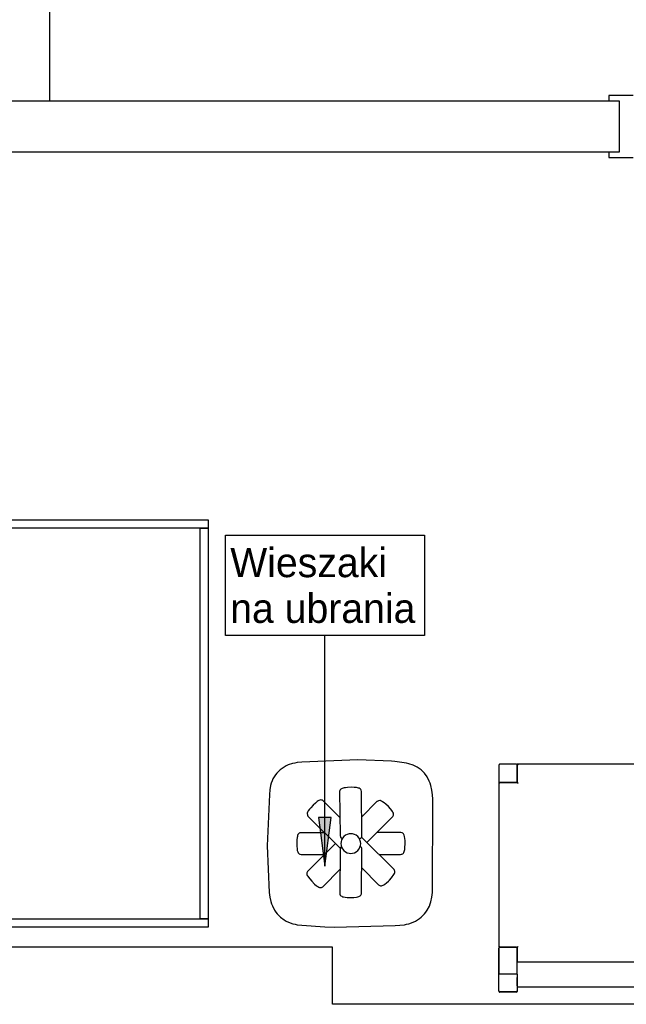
# Model space of a CAD drawing. Header units: centimetres. Extents: x -1062 to 5388, y 1642 to 2943.
# Tile 69 of 90: x 4609 to 4758, y 2124 to 2366. Entities that reach past the tile are written whole.
import ezdxf

# ---------------------------------------------------------------- set-up
doc = ezdxf.new("R2010")
doc.units = ezdxf.units.CM
for name, color, linetype in [('M-XREF', 252, 'Continuous'), ('XREF$0$Drzwi-2', 8, 'Continuous'), ('XREF$0$Elementy szczegółów', 8, 'Continuous'), ('XREF$0$Meble', 8, 'Continuous'), ('XREF$0$Notatki tekstowe', 8, 'Continuous'), ('XREF$0$Notatki tekstowe-1', 8, 'Continuous'), ('XREF$0$Zabudowa', 8, 'Continuous'), ('XREF$0$Zabudowa-1', 8, 'Continuous'), ('XREF$0$Ściany-2', 8, 'Continuous')]:
    doc.layers.add(name, color=color, linetype=linetype)
doc.styles.add('XREF$0$Arial', font='txt', dxfattribs={"height": 7.2})

# ---------------------------------------------------------------- blocks, each defined once
blk = doc.blocks.new('XREF$0$Bimroom_Collection_Dining_Chair_2022 - Dining Chair-V7-Aranżacja_01')
at = {"layer": 'XREF$0$Meble'}
for p, q in [((-22.5, 23.7), (-22.5, 27.71)), ((-22.3, 28), (-18.2, 28)), ((-22.3, 27.91), (-18.2, 27.91)), ((-18, 27.71), (-18, 27.8)), ((-18, 27.71), (-18, 23.7)), ((18, 26.67), (-18, 26.67)), ((18, 27.8), (18, 27.71)), ((18, 27.8), (18, 27.71)), ((18, 23.7), (18, 27.71)), ((18.2, 28), (22.3, 28)), ((18.2, 27.91), (22.3, 27.91)), ((22.5, 27.71), (22.5, 27.8)), ((22.5, 27.71), (22.5, 23.7)), ((-18, 24.42), (-18, 26.5)), ((18, 26.5), (18, 24.42)), ((-22.5, 23.7), (-22.5, 17.2)), ((-18.2, 23.5), (-22.3, 23.5)), ((-18, 20.68), (-18, 23.7)), ((-18, 17.2), (-18, 23.7)), ((18, 23.7), (18, 20.68)), ((18, 23.7), (18, 17.2)), ((22.3, 23.5), (18.2, 23.5)), ((22.5, 17.2), (22.5, 23.7)), ((22.5, 23.7), (22.5, 17.2)), ((22.5, 21.3), (22.5, 23.7)), ((-18, 20.68), (-18, 20.67)), ((-18, 20.68), (-18, 17)), ((-18, 20.67), (18, 20.67)), ((18, 20.67), (18, 20.68)), ((18, 17), (18, 20.68)), ((-18, 17), (-22.5, 17)), ((-22.5, 17), (-22.5, -23.5)), ((-22.3, 17), (-18.2, 17)), ((22.5, 17), (18, 17)), ((18.2, 17), (22.3, 17)), ((22.5, -23.5), (22.5, 17)), ((-22.5, -23.5), (-18, -23.5)), ((-22.5, -23.7), (-22.5, -27.8)), ((-18.2, -23.5), (-22.3, -23.5)), ((-18, -23.5), (-18, -28)), ((-18, -27.8), (-18, -23.7)), ((18, -28), (18, -23.5)), ((18, -23.5), (22.5, -23.5)), ((18, -23.7), (18, -27.8)), ((22.3, -23.5), (18.2, -23.5)), ((22.5, -27.8), (22.5, -23.7)), ((-22.3, -28), (-18.2, -28)), ((-18, -28), (18, -28)), ((18.2, -28), (22.3, -28))]:
    blk.add_line(p, q, dxfattribs=at)
for centre, start, end in [((-22.3, 27.8), 90, 110.1027), ((-18.2, 27.8), 360, 90), ((18.2, 27.8), 90, 180), ((22.3, 27.8), 360, 90), ((-18.2, 21.3), 0, 38.5714), ((-18.2, 21.3), 12.8571, 38.5714), ((18.2, 21.3), 141.4286, 167.1429), ((18.2, 21.3), 141.4286, 167.1429), ((22.3, 21.3), 0, 38.5714), ((22.3, 21.3), 0, 38.5714), ((-22.3, 17.2), 192.8571, 205.7143), ((-22.3, 17.2), 192.8571, 205.7143), ((-22.3, 17.2), 231.4286, 244.2857), ((-22.3, 17.2), 231.4286, 244.2857), ((-22.3, 17.2), 257.1429, 270), ((-18.2, 17.2), 270, 282.8571), ((-18.2, 17.2), 270, 282.8571), ((-18.2, 17.2), 295.7143, 0), ((-18.2, 17.2), 295.7143, 0), ((18.2, 17.2), 180, 244.2857), ((18.2, 17.2), 180, 244.2857), ((18.2, 17.2), 257.1429, 270), ((18.2, 17.2), 257.1429, 270), ((22.3, 17.2), 270, 282.8571), ((22.3, 17.2), 295.7143, 360), ((22.3, 17.2), 295.7143, 0), ((-22.3, -23.7), 90, 180), ((-22.3, -23.7), 105, 120), ((-18.2, -23.7), 0, 90), ((-18.2, -23.7), 60, 75), ((-18.2, -23.7), 15, 30), ((-18.2, -23.7), 0, 13.7919), ((18.2, -23.7), 90, 180), ((18.2, -23.7), 150, 165), ((18.2, -23.7), 90, 120), ((22.3, -23.7), 0, 90), ((22.3, -23.7), 0, 75), ((-22.3, -27.8), 180, 270), ((-22.3, -27.8), 240, 255), ((-18.2, -27.8), 270, 0), ((-18.2, -27.8), 270, 345), ((18.2, -27.8), 180, 270), ((18.2, -27.8), 195, 270), ((22.3, -27.8), 270, 0), ((22.3, -27.8), 285, 0)]:
    blk.add_arc(centre, 0.2, start, end, dxfattribs=at)
for points, knots in [([(-22.5, 27.71), (-22.5, 27.73), (-22.49, 27.78), (-22.46, 27.83), (-22.43, 27.87), (-22.37, 27.9), (-22.33, 27.91), (-22.3, 27.91)], [-1, -1, -1, -1, -0.785714, -0.571429, -0.428571, -0.285714, 0, 0, 0, 0]), ([(-18.2, 27.91), (-18.18, 27.91), (-18.13, 27.9), (-18.08, 27.87), (-18.04, 27.84), (-18.01, 27.79), (-18, 27.74), (-18, 27.71)], [-1, -1, -1, -1, -0.785714, -0.571429, -0.428571, -0.285714, 0, 0, 0, 0]), ([(18, 27.71), (18, 27.73), (18.01, 27.78), (18.04, 27.83), (18.07, 27.87), (18.13, 27.9), (18.17, 27.91), (18.2, 27.91)], [-1, -1, -1, -1, -0.785714, -0.571429, -0.428571, -0.285714, 0, 0, 0, 0]), ([(22.3, 27.91), (22.32, 27.91), (22.37, 27.9), (22.42, 27.87), (22.46, 27.84), (22.49, 27.79), (22.5, 27.74), (22.5, 27.71)], [-1, -1, -1, -1, -0.785714, -0.571429, -0.428571, -0.285714, 0, 0, 0, 0]), ([(-22.3, 23.5), (-22.32, 23.5), (-22.37, 23.51), (-22.42, 23.54), (-22.46, 23.57), (-22.49, 23.62), (-22.5, 23.67), (-22.5, 23.7)], [-1, -1, -1, -1, -0.785714, -0.571429, -0.428571, -0.285714, 0, 0, 0, 0]), ([(-18, 23.7), (-18, 23.67), (-18.01, 23.63), (-18.04, 23.58), (-18.07, 23.54), (-18.13, 23.51), (-18.17, 23.5), (-18.2, 23.5)], [-1, -1, -1, -1, -0.785714, -0.571429, -0.428571, -0.285714, 0, 0, 0, 0]), ([(18.2, 23.5), (18.18, 23.5), (18.13, 23.51), (18.08, 23.54), (18.04, 23.57), (18.01, 23.62), (18, 23.67), (18, 23.7)], [-1, -1, -1, -1, -0.785714, -0.571429, -0.428571, -0.285714, 0, 0, 0, 0]), ([(22.5, 23.7), (22.5, 23.67), (22.49, 23.63), (22.46, 23.58), (22.43, 23.54), (22.37, 23.51), (22.33, 23.5), (22.3, 23.5)], [-1, -1, -1, -1, -0.785714, -0.571429, -0.428571, -0.285714, 0, 0, 0, 0]), ([(-22.5, 17), (-22.5, 17), (-22.5, 17), (-22.49, 16.99), (-22.47, 16.97), (-22.46, 16.96), (-22.44, 16.94), (-22.42, 16.92), (-22.4, 16.9), (-22.39, 16.89), (-22.37, 16.87), (-22.34, 16.84), (-22.32, 16.82), (-22.3, 16.8)], [0, 0, 0, 0, 0.166667, 0.25, 0.333333, 0.416667, 0.5, 0.583333, 0.666667, 0.708333, 0.75, 0.833333, 1, 1, 1, 1]), ([(-18, 17), (-18, 17), (-18, 17), (-17.99, 16.99), (-17.97, 16.97), (-17.96, 16.96), (-17.94, 16.94), (-17.92, 16.92), (-17.9, 16.9), (-17.89, 16.89), (-17.87, 16.87), (-17.84, 16.84), (-17.82, 16.82), (-17.8, 16.8)], [0, 0, 0, 0, 0.166667, 0.25, 0.333333, 0.416667, 0.5, 0.583333, 0.666667, 0.708333, 0.75, 0.833333, 1, 1, 1, 1]), ([(18, 17), (18, 17), (18, 17), (17.99, 16.99), (17.97, 16.97), (17.96, 16.96), (17.94, 16.94), (17.92, 16.92), (17.9, 16.9), (17.89, 16.89), (17.87, 16.87), (17.84, 16.84), (17.82, 16.82), (17.8, 16.8)], [0, 0, 0, 0, 0.166667, 0.25, 0.333333, 0.416667, 0.5, 0.583333, 0.666667, 0.708333, 0.75, 0.833333, 1, 1, 1, 1]), ([(22.5, 17), (22.5, 17), (22.5, 17), (22.49, 16.99), (22.47, 16.97), (22.46, 16.96), (22.44, 16.94), (22.42, 16.92), (22.4, 16.9), (22.39, 16.89), (22.37, 16.87), (22.34, 16.84), (22.32, 16.82), (22.3, 16.8)], [0, 0, 0, 0, 0.166667, 0.25, 0.333333, 0.416667, 0.5, 0.583333, 0.666667, 0.708333, 0.75, 0.833333, 1, 1, 1, 1]), ([(-22.49, -23.49), (-22.49, -23.49), (-22.49, -23.49), (-22.47, -23.47), (-22.46, -23.46), (-22.44, -23.44), (-22.42, -23.42), (-22.4, -23.4), (-22.39, -23.39), (-22.37, -23.37), (-22.34, -23.34), (-22.32, -23.32), (-22.3, -23.3)], [0.1666667, 0.1666667, 0.1666667, 0.1666667, 0.25, 0.3333333, 0.4166667, 0.5, 0.5833333, 0.6666667, 0.7083333, 0.75, 0.8333333, 1, 1, 1, 1]), ([(-18, -23.5), (-18, -23.5), (-18, -23.5), (-17.99, -23.49), (-17.97, -23.47), (-17.96, -23.46), (-17.94, -23.44), (-17.92, -23.42), (-17.9, -23.4), (-17.89, -23.39), (-17.87, -23.37), (-17.84, -23.34), (-17.82, -23.32), (-17.8, -23.3)], [0, 0, 0, 0, 0.166667, 0.25, 0.333333, 0.416667, 0.5, 0.583333, 0.666667, 0.708333, 0.75, 0.833333, 1, 1, 1, 1]), ([(18, -23.5), (18, -23.5), (18, -23.5), (17.99, -23.49), (17.97, -23.47), (17.96, -23.46), (17.94, -23.44), (17.92, -23.42), (17.9, -23.4), (17.89, -23.39), (17.87, -23.37), (17.84, -23.34), (17.82, -23.32), (17.8, -23.3)], [0, 0, 0, 0, 0.166667, 0.25, 0.333333, 0.416667, 0.5, 0.583333, 0.666667, 0.708333, 0.75, 0.833333, 1, 1, 1, 1]), ([(22.5, -23.5), (22.5, -23.5), (22.5, -23.5), (22.49, -23.49), (22.47, -23.47), (22.46, -23.46), (22.44, -23.44), (22.42, -23.42), (22.4, -23.4), (22.39, -23.39), (22.37, -23.37), (22.34, -23.34), (22.32, -23.32), (22.3, -23.3)], [0, 0, 0, 0, 0.166667, 0.25, 0.333333, 0.416667, 0.5, 0.583333, 0.666667, 0.708333, 0.75, 0.833333, 1, 1, 1, 1]), ([(-18, -28), (-18, -28), (-18, -28), (-17.99, -27.99), (-17.97, -27.97), (-17.96, -27.96), (-17.94, -27.94), (-17.92, -27.92), (-17.9, -27.9), (-17.89, -27.89), (-17.87, -27.87), (-17.84, -27.84), (-17.82, -27.82), (-17.8, -27.8)], [0, 0, 0, 0, 0.166667, 0.25, 0.333333, 0.416667, 0.5, 0.583333, 0.666667, 0.708333, 0.75, 0.833333, 1, 1, 1, 1]), ([(18, -28), (18, -28), (18, -28), (17.99, -27.99), (17.97, -27.97), (17.96, -27.96), (17.94, -27.94), (17.92, -27.92), (17.9, -27.9), (17.89, -27.89), (17.87, -27.87), (17.84, -27.84), (17.82, -27.82), (17.8, -27.8)], [0, 0, 0, 0, 0.166667, 0.25, 0.333333, 0.416667, 0.5, 0.583333, 0.666667, 0.708333, 0.75, 0.833333, 1, 1, 1, 1])]:
    blk.add_open_spline(points, degree=3, knots=knots, dxfattribs=at)
blk = doc.blocks.new('XREF$0$Furniture_Hooks-Hangers_Enea_Caddy-coat-stand - CADDY COAT STAND 8 HOOKS-879108-Aranżacja_01')
at = {"layer": 'XREF$0$Elementy szczegółów'}
for p, q in [((-14.31, 19.67), (-15.4, 19.32)), ((-14.31, 19.67), (-15.4, 19.32)), ((-14.31, 19.67), (-15.4, 19.32)), ((-13.75, 19.8), (-14.31, 19.67)), ((-13.75, 19.8), (-14.31, 19.67)), ((-13.75, 19.8), (-14.31, 19.67)), ((-13.19, 19.9), (-13.75, 19.8)), ((-13.19, 19.9), (-13.75, 19.8)), ((-13.19, 19.9), (-13.75, 19.8)), ((-12.05, 20.04), (-13.19, 19.9)), ((-12.05, 20.04), (-13.19, 19.9)), ((-12.05, 20.04), (-13.19, 19.9)), ((1.68, 20.6), (-12.05, 20.04)), ((1.68, 20.6), (-12.05, 20.04)), ((1.68, 20.6), (-12.05, 20.04)), ((9.99, 20.24), (1.68, 20.6)), ((9.99, 20.24), (1.68, 20.6)), ((9.99, 20.24), (1.68, 20.6)), ((10.84, 20.17), (9.99, 20.24)), ((10.84, 20.17), (9.99, 20.24)), ((10.84, 20.17), (9.99, 20.24)), ((11.98, 20.05), (10.84, 20.17)), ((11.98, 20.05), (10.84, 20.17)), ((11.98, 20.05), (10.84, 20.17)), ((13.11, 19.88), (11.98, 20.05)), ((13.11, 19.88), (11.98, 20.05)), ((13.11, 19.88), (11.98, 20.05)), ((13.68, 19.77), (13.11, 19.88)), ((13.68, 19.77), (13.11, 19.88)), ((13.68, 19.77), (13.11, 19.88)), ((14.23, 19.64), (13.68, 19.77)), ((14.23, 19.64), (13.68, 19.77)), ((14.23, 19.64), (13.68, 19.77)), ((15.32, 19.27), (14.23, 19.64)), ((15.32, 19.27), (14.23, 19.64)), ((15.32, 19.27), (14.23, 19.64)), ((-18.16, 17.32), (-18.52, 16.88)), ((-18.16, 17.32), (-18.52, 16.88)), ((-18.16, 17.32), (-18.52, 16.88)), ((-17.76, 17.73), (-18.16, 17.32)), ((-17.76, 17.73), (-18.16, 17.32)), ((-17.76, 17.73), (-18.16, 17.32)), ((-17.34, 18.12), (-17.76, 17.73)), ((-17.34, 18.12), (-17.76, 17.73)), ((-17.34, 18.12), (-17.76, 17.73)), ((-16.89, 18.47), (-17.34, 18.12)), ((-16.89, 18.47), (-17.34, 18.12)), ((-16.89, 18.47), (-17.34, 18.12)), ((-16.41, 18.79), (-16.89, 18.47)), ((-16.41, 18.79), (-16.89, 18.47)), ((-16.41, 18.79), (-16.89, 18.47)), ((-15.92, 19.08), (-16.41, 18.79)), ((-15.92, 19.08), (-16.41, 18.79)), ((-15.92, 19.08), (-16.41, 18.79)), ((-15.4, 19.32), (-15.92, 19.08)), ((-15.4, 19.32), (-15.92, 19.08)), ((-15.4, 19.32), (-15.92, 19.08)), ((15.84, 19.04), (15.32, 19.27)), ((15.84, 19.04), (15.32, 19.27)), ((15.84, 19.04), (15.32, 19.27)), ((16.34, 18.76), (15.84, 19.04)), ((16.34, 18.76), (15.84, 19.04)), ((16.34, 18.76), (15.84, 19.04)), ((17.27, 18.1), (16.34, 18.76)), ((17.27, 18.1), (16.34, 18.76)), ((17.27, 18.1), (16.34, 18.76)), ((18.09, 17.29), (17.27, 18.1)), ((18.09, 17.29), (17.27, 18.1)), ((18.09, 17.29), (17.27, 18.1)), ((18.77, 16.37), (18.09, 17.29)), ((18.77, 16.37), (18.09, 17.29)), ((18.77, 16.37), (18.09, 17.29)), ((-19.56, 14.85), (-19.71, 14.29)), ((-19.56, 14.85), (-19.71, 14.29)), ((-19.56, 14.85), (-19.71, 14.29)), ((-19.37, 15.39), (-19.56, 14.85)), ((-19.37, 15.39), (-19.56, 14.85)), ((-19.37, 15.39), (-19.56, 14.85)), ((-19.14, 15.91), (-19.37, 15.39)), ((-19.14, 15.91), (-19.37, 15.39)), ((-19.14, 15.91), (-19.37, 15.39)), ((-18.85, 16.41), (-19.14, 15.91)), ((-18.85, 16.41), (-19.14, 15.91)), ((-18.85, 16.41), (-19.14, 15.91)), ((-18.52, 16.88), (-18.85, 16.41)), ((-18.52, 16.88), (-18.85, 16.41)), ((-18.52, 16.88), (-18.85, 16.41)), ((19.28, 15.35), (18.77, 16.37)), ((19.28, 15.35), (18.77, 16.37)), ((19.28, 15.35), (18.77, 16.37)), ((19.49, 14.81), (19.28, 15.35)), ((19.49, 14.81), (19.28, 15.35)), ((19.49, 14.81), (19.28, 15.35)), ((19.65, 14.27), (19.49, 14.81)), ((19.65, 14.27), (19.49, 14.81)), ((19.65, 14.27), (19.49, 14.81)), ((-19.91, 13.17), (-20.03, 12.03)), ((-19.91, 13.17), (-20.03, 12.03)), ((-19.91, 13.17), (-20.03, 12.03)), ((-19.71, 14.29), (-19.91, 13.17)), ((-19.71, 14.29), (-19.91, 13.17)), ((-19.71, 14.29), (-19.91, 13.17)), ((-2.67, 13.08), (-2.75, 12.78)), ((-2.75, 12.78), (-2.61, 1.96)), ((-2.6, 13.18), (-2.67, 13.08)), ((-2.45, 13.35), (-2.6, 13.18)), ((-2.33, 13.46), (-2.45, 13.35)), ((-2.15, 13.55), (-2.33, 13.46)), ((-1.86, 13.63), (-2.15, 13.55)), ((-1.62, 13.68), (-1.86, 13.63)), ((-1.3, 13.73), (-1.62, 13.68)), ((-0.82, 13.79), (-1.3, 13.73)), ((0.08, 13.83), (-0.82, 13.79)), ((0.84, 13.81), (0.08, 13.83)), ((1.36, 13.75), (0.84, 13.81)), ((1.63, 13.71), (1.36, 13.75)), ((1.85, 13.66), (1.63, 13.71)), ((2.08, 13.59), (1.85, 13.66)), ((2.27, 13.45), (2.08, 13.59)), ((2.43, 13.27), (2.27, 13.45)), ((2.51, 13.15), (2.43, 13.27)), ((2.6, 12.78), (2.51, 13.15)), ((2.74, 1.96), (2.6, 12.78)), ((19.91, 13.15), (19.65, 14.27)), ((19.91, 13.15), (19.65, 14.27)), ((19.91, 13.15), (19.65, 14.27)), ((20.08, 12.02), (19.91, 13.15)), ((20.08, 12.02), (19.91, 13.15)), ((20.08, 12.02), (19.91, 13.15)), ((-20.03, 12.03), (-20.6, -0.56)), ((-20.03, 12.03), (-20.6, -0.56)), ((-20.03, 12.03), (-20.6, -0.56)), ((-8.71, 9.95), (-9.26, 9.44)), ((-8.28, 10.31), (-8.71, 9.95)), ((-8.05, 10.47), (-8.28, 10.31)), ((-7.86, 10.59), (-8.05, 10.47)), ((-7.66, 10.68), (-7.86, 10.59)), ((-7.51, 10.72), (-7.66, 10.68)), ((-7.17, 10.71), (-7.51, 10.72)), ((-6.98, 10.66), (-7.17, 10.71)), ((-6.76, 10.51), (-6.98, 10.66)), ((-2.67, 6.42), (-6.76, 10.51)), ((6.42, 10.31), (2.68, 6.57)), ((6.5, 10.37), (6.42, 10.31)), ((6.67, 10.46), (6.5, 10.37)), ((6.83, 10.54), (6.67, 10.46)), ((7.14, 10.56), (6.83, 10.54)), ((7.28, 10.55), (7.14, 10.56)), ((7.41, 10.5), (7.28, 10.55)), ((7.56, 10.44), (7.41, 10.5)), ((7.81, 10.29), (7.56, 10.44)), ((8.21, 10), (7.81, 10.29)), ((8.58, 9.69), (8.21, 10)), ((9.23, 9.08), (8.58, 9.69)), ((20.06, -12.02), (20.19, 10.88)), ((20.06, -12.02), (20.19, 10.88)), ((20.06, -12.02), (20.19, 10.88)), ((20.19, 10.88), (20.08, 12.02)), ((20.19, 10.88), (20.08, 12.02)), ((20.19, 10.88), (20.08, 12.02)), ((-10.7, 7.51), (-10.72, 7.37)), ((-10.72, 7.37), (-10.68, 7.02)), ((-10.63, 7.71), (-10.7, 7.51)), ((-10.45, 8.03), (-10.63, 7.71)), ((-10.16, 8.43), (-10.45, 8.03)), ((-9.85, 8.8), (-10.16, 8.43)), ((-9.26, 9.44), (-9.85, 8.8)), ((9.75, 8.52), (9.23, 9.08)), ((10.08, 8.11), (9.75, 8.52)), ((10.24, 7.88), (10.08, 8.11)), ((10.35, 7.69), (10.24, 7.88)), ((10.46, 7.47), (10.35, 7.69)), ((10.48, 7.26), (10.46, 7.47)), ((-10.68, 7.02), (-10.53, 6.74)), ((-10.53, 6.74), (-10.46, 6.65)), ((-10.46, 6.65), (-2.8, -0.94)), ((3.95, 0.26), (10.24, 6.54)), ((10.24, 6.54), (10.33, 6.68)), ((10.33, 6.68), (10.44, 6.86)), ((10.44, 6.86), (10.47, 7.01)), ((10.47, 7.01), (10.48, 7.26)), ((-12.68, 2.52), (-12.85, 2.36)), ((-12.5, 2.61), (-12.68, 2.52)), ((-12.38, 2.64), (-12.5, 2.61)), ((-12.24, 2.67), (-12.38, 2.64)), ((-6.44, 2.67), (-12.24, 2.67)), ((0, 2.42), (-0.44, 2.38)), ((0.44, 2.38), (0, 2.42)), ((12.3, 2.7), (6.39, 2.7)), ((12.61, 2.61), (12.3, 2.7)), ((12.76, 2.52), (12.61, 2.61)), ((12.93, 2.36), (12.76, 2.52)), ((-13.25, 0.94), (-13.29, 0.18)), ((-13.29, 0.18), (-13.27, -0.71)), ((-13.19, 1.46), (-13.25, 0.94)), ((-13.14, 1.73), (-13.19, 1.46)), ((-13.08, 1.98), (-13.14, 1.73)), ((-12.99, 2.2), (-13.08, 1.98)), ((-12.85, 2.36), (-12.99, 2.2)), ((-3.8, 0.05), (-10.59, -6.75)), ((-2.61, 1.96), (-2.6, 1.87)), ((-2.6, 1.87), (-2.58, 1.75)), ((-2.58, 1.75), (-2.5, 1.49)), ((-2.5, 1.49), (-2.41, 1.38)), ((-2.39, 0.44), (-2.43, 0)), ((-2.41, 1.38), (-2.14, 1.12)), ((-2.26, 0.89), (-2.39, 0.44)), ((-2.03, 1.33), (-2.26, 0.89)), ((-1.72, 1.71), (-2.03, 1.33)), ((-1.33, 2.03), (-1.72, 1.71)), ((-0.9, 2.25), (-1.33, 2.03)), ((-0.44, 2.38), (-0.9, 2.25)), ((0.89, 2.25), (0.44, 2.38)), ((1.32, 2.03), (0.89, 2.25)), ((1.71, 1.71), (1.32, 2.03)), ((2.03, 1.33), (1.71, 1.71)), ((2.25, 0.89), (2.03, 1.33)), ((2.12, 1.15), (2.24, 1.18)), ((2.24, 1.18), (2.33, 1.23)), ((2.38, 0.44), (2.25, 0.89)), ((2.33, 1.23), (2.44, 1.33)), ((2.42, 0), (2.38, 0.44)), ((2.44, 1.33), (2.62, 1.53)), ((2.68, 1.44), (2.59, 1.49)), ((2.62, 1.53), (2.69, 1.7)), ((2.89, 1.31), (2.68, 1.44)), ((2.69, 1.7), (2.74, 1.96)), ((2.95, 1.25), (2.89, 1.31)), ((10.62, -6.35), (2.95, 1.25)), ((13.02, 2.25), (12.93, 2.36)), ((13.11, 2.06), (13.02, 2.25)), ((13.21, 1.7), (13.11, 2.06)), ((13.28, 1.21), (13.21, 1.7)), ((13.32, 0.73), (13.28, 1.21)), ((13.35, -0.17), (13.32, 0.73)), ((-20.6, -0.56), (-20.04, -12)), ((-20.6, -0.56), (-20.04, -12)), ((-20.6, -0.56), (-20.04, -12)), ((-13.27, -0.71), (-13.23, -1.2)), ((-13.23, -1.2), (-13.15, -1.69)), ((-13.15, -1.69), (-13.06, -2.05)), ((-13.06, -2.05), (-12.97, -2.24)), ((-12.97, -2.24), (-12.88, -2.35)), ((-12.88, -2.35), (-12.7, -2.51)), ((-2.8, -0.94), (-2.73, -1)), ((-2.61, -1.39), (-2.74, -12.2)), ((-2.73, -1), (-2.55, -1.1)), ((-2.55, -1.11), (-2.61, -1.39)), ((-2.51, -0.98), (-2.55, -1.11)), ((-2.41, -0.85), (-2.51, -0.98)), ((-2.43, 0), (-2.39, -0.44)), ((-2.3, -0.73), (-2.41, -0.85)), ((-2.39, -0.44), (-2.26, -0.89)), ((-2.26, -0.89), (-2.03, -1.33)), ((-2.03, -1.33), (-1.72, -1.72)), ((-1.72, -1.72), (-1.33, -2.03)), ((-1.33, -2.03), (-0.9, -2.26)), ((-0.9, -2.26), (-0.44, -2.39)), ((-0.44, -2.39), (0, -2.43)), ((0, -2.43), (0.44, -2.39)), ((0.44, -2.39), (0.89, -2.26)), ((0.89, -2.26), (1.32, -2.03)), ((1.32, -2.03), (1.71, -1.72)), ((1.71, -1.72), (2.03, -1.33)), ((2.03, -1.33), (2.25, -0.89)), ((2.25, -0.89), (2.38, -0.44)), ((2.56, -0.88), (2.32, -0.65)), ((2.38, -0.44), (2.42, 0)), ((2.65, -1), (2.56, -0.88)), ((2.61, -12.21), (2.74, -1.47)), ((2.69, -1.14), (2.65, -1)), ((2.74, -1.38), (2.69, -1.14)), ((2.74, -1.47), (2.74, -1.38)), ((12.74, -2.5), (12.91, -2.35)), ((12.91, -2.35), (13.06, -2.17)), ((13.06, -2.17), (13.14, -1.94)), ((13.14, -1.94), (13.2, -1.72)), ((13.2, -1.72), (13.25, -1.45)), ((13.25, -1.45), (13.31, -0.92)), ((13.31, -0.92), (13.35, -0.17)), ((-12.7, -2.51), (-12.51, -2.62)), ((-12.51, -2.62), (-12.21, -2.68)), ((-12.21, -2.68), (-6.53, -2.68)), ((6.9, -2.66), (12.22, -2.66)), ((12.22, -2.66), (12.43, -2.63)), ((12.43, -2.63), (12.56, -2.6)), ((12.56, -2.6), (12.74, -2.5)), ((-10.81, -7.17), (-10.82, -7.5)), ((-10.76, -7.02), (-10.81, -7.17)), ((-10.67, -6.86), (-10.76, -7.02)), ((-10.59, -6.75), (-10.67, -6.86)), ((-6.83, -10.55), (-2.67, -6.39)), ((2.69, -5.99), (6.8, -10.11)), ((10.77, -6.6), (10.62, -6.35)), ((10.74, -7.34), (10.81, -7.15)), ((10.81, -6.77), (10.77, -6.6)), ((10.82, -7.01), (10.81, -6.77)), ((10.81, -7.15), (10.82, -7.01)), ((-10.82, -7.5), (-10.79, -7.64)), ((-10.79, -7.64), (-10.71, -7.83)), ((-10.71, -7.83), (-10.59, -8.04)), ((-10.59, -8.04), (-10.43, -8.27)), ((-10.43, -8.27), (-10.11, -8.69)), ((-10.11, -8.69), (-9.61, -9.26)), ((-9.61, -9.26), (-8.9, -9.95)), ((8.38, -9.95), (8.79, -9.62)), ((8.79, -9.62), (9.22, -9.21)), ((9.22, -9.21), (9.48, -8.96)), ((9.48, -8.96), (9.96, -8.44)), ((9.96, -8.44), (10.19, -8.16)), ((10.19, -8.16), (10.41, -7.88)), ((10.41, -7.88), (10.6, -7.6)), ((10.6, -7.6), (10.74, -7.34)), ((-20.04, -12), (-19.89, -13.14)), ((-20.04, -12), (-19.89, -13.14)), ((-20.04, -12), (-19.89, -13.14)), ((-8.9, -9.95), (-8.41, -10.35)), ((-8.41, -10.35), (-8.14, -10.54)), ((-8.14, -10.54), (-7.88, -10.7)), ((-7.88, -10.7), (-7.69, -10.77)), ((-7.69, -10.77), (-7.54, -10.78)), ((-7.54, -10.78), (-7.2, -10.76)), ((-7.2, -10.76), (-7.05, -10.69)), ((-7.05, -10.69), (-6.89, -10.6)), ((-6.89, -10.6), (-6.83, -10.55)), ((6.8, -10.11), (6.98, -10.22)), ((6.98, -10.22), (7.13, -10.32)), ((7.13, -10.32), (7.28, -10.35)), ((7.28, -10.35), (7.51, -10.36)), ((7.51, -10.36), (7.74, -10.33)), ((7.74, -10.33), (7.97, -10.22)), ((7.97, -10.22), (8.15, -10.11)), ((8.15, -10.11), (8.38, -9.95)), ((19.92, -13.15), (20.06, -12.02)), ((19.92, -13.15), (20.06, -12.02)), ((19.92, -13.15), (20.06, -12.02)), ((-19.89, -13.14), (-19.65, -14.26)), ((-19.89, -13.14), (-19.65, -14.26)), ((-19.89, -13.14), (-19.65, -14.26)), ((-19.65, -14.26), (-19.48, -14.8)), ((-19.65, -14.26), (-19.48, -14.8)), ((-19.65, -14.26), (-19.48, -14.8)), ((-2.74, -12.2), (-2.68, -12.47)), ((-2.68, -12.47), (-2.59, -12.64)), ((-2.59, -12.64), (-2.42, -12.84)), ((-2.42, -12.84), (-2.25, -12.96)), ((-2.25, -12.96), (-2.02, -13.05)), ((-2.02, -13.05), (-1.81, -13.1)), ((-1.81, -13.1), (-1.39, -13.17)), ((-1.39, -13.17), (-0.87, -13.23)), ((-0.87, -13.23), (-0.23, -13.26)), ((-0.23, -13.26), (0.73, -13.24)), ((0.73, -13.24), (1.36, -13.17)), ((1.36, -13.17), (1.69, -13.12)), ((1.69, -13.12), (1.97, -13.04)), ((1.97, -13.04), (2.16, -12.96)), ((2.16, -12.96), (2.28, -12.87)), ((2.28, -12.87), (2.45, -12.68)), ((2.45, -12.68), (2.53, -12.54)), ((2.53, -12.54), (2.58, -12.36)), ((2.58, -12.36), (2.61, -12.21)), ((19.53, -14.82), (19.69, -14.28)), ((19.53, -14.82), (19.69, -14.28)), ((19.53, -14.82), (19.69, -14.28)), ((19.69, -14.28), (19.92, -13.15)), ((19.69, -14.28), (19.92, -13.15)), ((19.69, -14.28), (19.92, -13.15)), ((-19.48, -14.8), (-19.28, -15.34)), ((-19.48, -14.8), (-19.28, -15.34)), ((-19.48, -14.8), (-19.28, -15.34)), ((-19.28, -15.34), (-18.75, -16.36)), ((-19.28, -15.34), (-18.75, -16.36)), ((-19.28, -15.34), (-18.75, -16.36)), ((-18.75, -16.36), (-18.44, -16.84)), ((-18.75, -16.36), (-18.44, -16.84)), ((-18.75, -16.36), (-18.44, -16.84)), ((-18.44, -16.84), (-18.09, -17.29)), ((-18.44, -16.84), (-18.09, -17.29)), ((-18.44, -16.84), (-18.09, -17.29)), ((18.11, -17.29), (18.46, -16.84)), ((18.11, -17.29), (18.46, -16.84)), ((18.11, -17.29), (18.46, -16.84)), ((18.46, -16.84), (18.79, -16.37)), ((18.46, -16.84), (18.79, -16.37)), ((18.46, -16.84), (18.79, -16.37)), ((18.79, -16.37), (19.32, -15.36)), ((18.79, -16.37), (19.32, -15.36)), ((18.79, -16.37), (19.32, -15.36)), ((19.32, -15.36), (19.53, -14.82)), ((19.32, -15.36), (19.53, -14.82)), ((19.32, -15.36), (19.53, -14.82)), ((-18.09, -17.29), (-17.7, -17.71)), ((-18.09, -17.29), (-17.7, -17.71)), ((-18.09, -17.29), (-17.7, -17.71)), ((-17.7, -17.71), (-17.29, -18.11)), ((-17.7, -17.71), (-17.29, -18.11)), ((-17.7, -17.71), (-17.29, -18.11)), ((-17.29, -18.11), (-16.36, -18.78)), ((-17.29, -18.11), (-16.36, -18.78)), ((-17.29, -18.11), (-16.36, -18.78)), ((-16.36, -18.78), (-15.86, -19.06)), ((-16.36, -18.78), (-15.86, -19.06)), ((-16.36, -18.78), (-15.86, -19.06)), ((-15.86, -19.06), (-15.35, -19.31)), ((-15.86, -19.06), (-15.35, -19.31)), ((-15.86, -19.06), (-15.35, -19.31)), ((-15.35, -19.31), (-14.27, -19.7)), ((-15.35, -19.31), (-14.27, -19.7)), ((-15.35, -19.31), (-14.27, -19.7)), ((14.27, -19.69), (15.35, -19.3)), ((14.27, -19.69), (15.35, -19.3)), ((14.27, -19.69), (15.35, -19.3)), ((15.35, -19.3), (15.87, -19.05)), ((15.35, -19.3), (15.87, -19.05)), ((15.35, -19.3), (15.87, -19.05)), ((15.87, -19.05), (16.37, -18.77)), ((15.87, -19.05), (16.37, -18.77)), ((15.87, -19.05), (16.37, -18.77)), ((16.37, -18.77), (16.84, -18.45)), ((16.37, -18.77), (16.84, -18.45)), ((16.37, -18.77), (16.84, -18.45)), ((16.84, -18.45), (17.29, -18.1)), ((16.84, -18.45), (17.29, -18.1)), ((16.84, -18.45), (17.29, -18.1)), ((17.29, -18.1), (18.11, -17.29)), ((17.29, -18.1), (18.11, -17.29)), ((17.29, -18.1), (18.11, -17.29)), ((-14.27, -19.7), (-13.71, -19.84)), ((-14.27, -19.7), (-13.71, -19.84)), ((-14.27, -19.7), (-13.71, -19.84)), ((-13.71, -19.84), (-13.15, -19.95)), ((-13.71, -19.84), (-13.15, -19.95)), ((-13.71, -19.84), (-13.15, -19.95)), ((-13.15, -19.95), (-12.01, -20.09)), ((-13.15, -19.95), (-12.01, -20.09)), ((-13.15, -19.95), (-12.01, -20.09)), ((-12.01, -20.09), (-6.41, -20.44)), ((-12.01, -20.09), (-6.41, -20.44)), ((-12.01, -20.09), (-6.41, -20.44)), ((-6.41, -20.44), (-4.01, -20.54)), ((-6.41, -20.44), (-4.01, -20.54)), ((-6.41, -20.44), (-4.01, -20.54)), ((-4.01, -20.54), (10.88, -20.17)), ((-4.01, -20.54), (10.88, -20.17)), ((-4.01, -20.54), (10.88, -20.17)), ((10.88, -20.17), (12.02, -20.09)), ((10.88, -20.17), (12.02, -20.09)), ((10.88, -20.17), (12.02, -20.09)), ((12.02, -20.09), (13.16, -19.95)), ((12.02, -20.09), (13.16, -19.95)), ((12.02, -20.09), (13.16, -19.95)), ((13.16, -19.95), (13.72, -19.83)), ((13.16, -19.95), (13.72, -19.83)), ((13.16, -19.95), (13.72, -19.83)), ((13.72, -19.83), (14.27, -19.69)), ((13.72, -19.83), (14.27, -19.69)), ((13.72, -19.83), (14.27, -19.69))]:
    blk.add_line(p, q, dxfattribs=at)
blk = doc.blocks.new('XREF$0$Blocks_Beller Wardrobe_F03844EN - Unique-887108-Aranżacja_01')
at = {"layer": 'XREF$0$Zabudowa'}
for p, q in [((48, 25.5), (-48, 25.5)), ((-48, 25.5), (-48, -29.5)), ((48, -29.5), (48, 25.5)), ((-48, -29.5), (48, -29.5)), ((-45, -29.5), (-45, -30.5)), ((-44.12, -30.5), (-44.12, -29.5)), ((-44, -29.5), (-44, -30.5)), ((-42, -30.5), (-42, -29.5)), ((-0.1, -30.5), (0.1, -30.5)), ((42, -29.5), (42, -30.5)), ((44, -30.5), (44, -29.5)), ((44.12, -29.5), (44.12, -30.5)), ((45, -29.5), (45, -30.5)), ((-48, -32.5), (-46, -32.5)), ((0.1, -31.5), (-0.1, -31.5)), ((0.1, -32.5), (-0.1, -32.5)), ((46, -32.5), (48, -32.5))]:
    blk.add_line(p, q, dxfattribs=at)
at = {"layer": 'XREF$0$Zabudowa-1'}
for p, q in [((-48, 27.5), (-50, 27.5)), ((-50, 27.5), (-50, -32.5)), ((-48, 25.5), (-48, 27.5)), ((48, 27.5), (-48, 27.5)), ((-48, 27.5), (-48, 25.5)), ((50, 27.5), (48, 27.5)), ((48, 27.5), (48, 25.5)), ((48, 25.5), (48, 27.5)), ((50, -32.5), (50, 27.5)), ((-48, -32.5), (-48, -29.5)), ((-48, -29.5), (-48, -30.5)), ((-48, -30.5), (-46, -30.5)), ((-46, -30.5), (-46, -29.5)), ((-0.1, -30.5), (-46, -30.5)), ((-46, -30.5), (-46, -32.5)), ((-0.1, -32.5), (-0.1, -30.5)), ((0.1, -32.5), (0.1, -30.5)), ((0.1, -30.5), (46, -30.5)), ((46, -29.5), (46, -30.5)), ((46, -30.5), (46, -32.5)), ((46, -30.5), (48, -30.5)), ((48, -29.5), (48, -32.5)), ((48, -30.5), (48, -29.5)), ((-50, -32.5), (-48, -32.5)), ((-46, -32.5), (-0.1, -32.5)), ((46, -32.5), (0.1, -32.5)), ((48, -32.5), (50, -32.5))]:
    blk.add_line(p, q, dxfattribs=at)
blk = doc.blocks.new('XREF')
at = {"layer": 'XREF$0$Notatki tekstowe-1'}
blk.add_hatch(color=256, dxfattribs=at).paths.add_polyline_path([(-316.1, 2158.02), (-314.52, 2170.02), (-317.68, 2170.02)])
at = {"layer": 'XREF$0$Drzwi-2'}
for p, q in [((-240.32, 2347.48), (-246.32, 2347.48)), ((-246.32, 2347.48), (-246.32, 2346.08)), ((-246.32, 2333.58), (-246.32, 2332.18)), ((-246.32, 2332.18), (-240.32, 2332.18))]:
    blk.add_line(p, q, dxfattribs=at)
at = {"layer": 'XREF$0$Notatki tekstowe'}
for p, q in [((-316.1, 2158.02), (-316.1, 2214.73)), ((-314.52, 2170.02), (-317.68, 2170.02)), ((-317.68, 2170.02), (-316.1, 2158.02)), ((-316.1, 2158.02), (-314.52, 2170.02))]:
    blk.add_line(p, q, dxfattribs=at)
at = {"layer": 'XREF$0$Notatki tekstowe', "flags": 128}
blk.add_lwpolyline([(-340.56, 2239.37), (-291.64, 2239.37), (-291.64, 2214.73), (-340.56, 2214.73)], close=True, dxfattribs=at)
at = {"layer": 'XREF$0$Ściany-2'}
for p, q in [((-383.72, 2346.08), (-383.72, 2682.08)), ((-243.72, 2346.08), (-687.32, 2346.08)), ((-243.72, 2333.58), (-243.72, 2346.08)), ((-687.32, 2333.58), (-243.72, 2333.58)), ((-314.22, 2138.08), (-486.86, 2138.08)), ((-314.22, 2124.08), (-314.22, 2138.08)), ((-78.22, 2124.08), (-314.22, 2124.08))]:
    blk.add_line(p, q, dxfattribs=at)
at = {"layer": 'XREF$0$Elementy szczegółów'}
blk.add_blockref('XREF$0$Furniture_Hooks-Hangers_Enea_Caddy-coat-stand - CADDY COAT STAND 8 HOOKS-879108-Aranżacja_01', (-309.72, 2163.58), dxfattribs=at)
at = {"layer": 'XREF$0$Meble', "rotation": 180}
blk.add_blockref('XREF$0$Bimroom_Collection_Dining_Chair_2022 - Dining Chair-V7-Aranżacja_01', (-250.82, 2155.08), dxfattribs=at)
at = {"layer": 'XREF$0$Zabudowa', "rotation": 269.9999999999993}
blk.add_blockref('XREF$0$Blocks_Beller Wardrobe_F03844EN - Unique-887108-Aranżacja_01', (-372.22, 2193.08), dxfattribs=at)
at = {"layer": 'XREF$0$Notatki tekstowe-1', "insert": (-339.36, 2236.26), "char_height": 7.2, "width": 46.56, "attachment_point": 1, "line_spacing_factor": 0.936439, "style": 'XREF$0$Arial'}
blk.add_mtext('\\pxt7.05556,14.11111,21.16667,28.22222,35.27778,42.33333,49.38889,56.44444,63.5,70.55556,77.61111,84.66667,91.72222,98.77778,105.83333,112.88889,119.94444,127,134.05556,141.11111,148.16667,155.22222,162.27778,169.33333,176.38889,183.44444,190.5,197.55556,204.61111,211.66667,218.72222,225.77778;{Wieszaki na ubrania}', dxfattribs=at)

msp = doc.modelspace()

# ---------------------------------------------------------------- block references
at = {"layer": 'M-XREF'}
msp.add_blockref('XREF', (5000, 0), dxfattribs=at)

doc.saveas('drawing.dxf')
